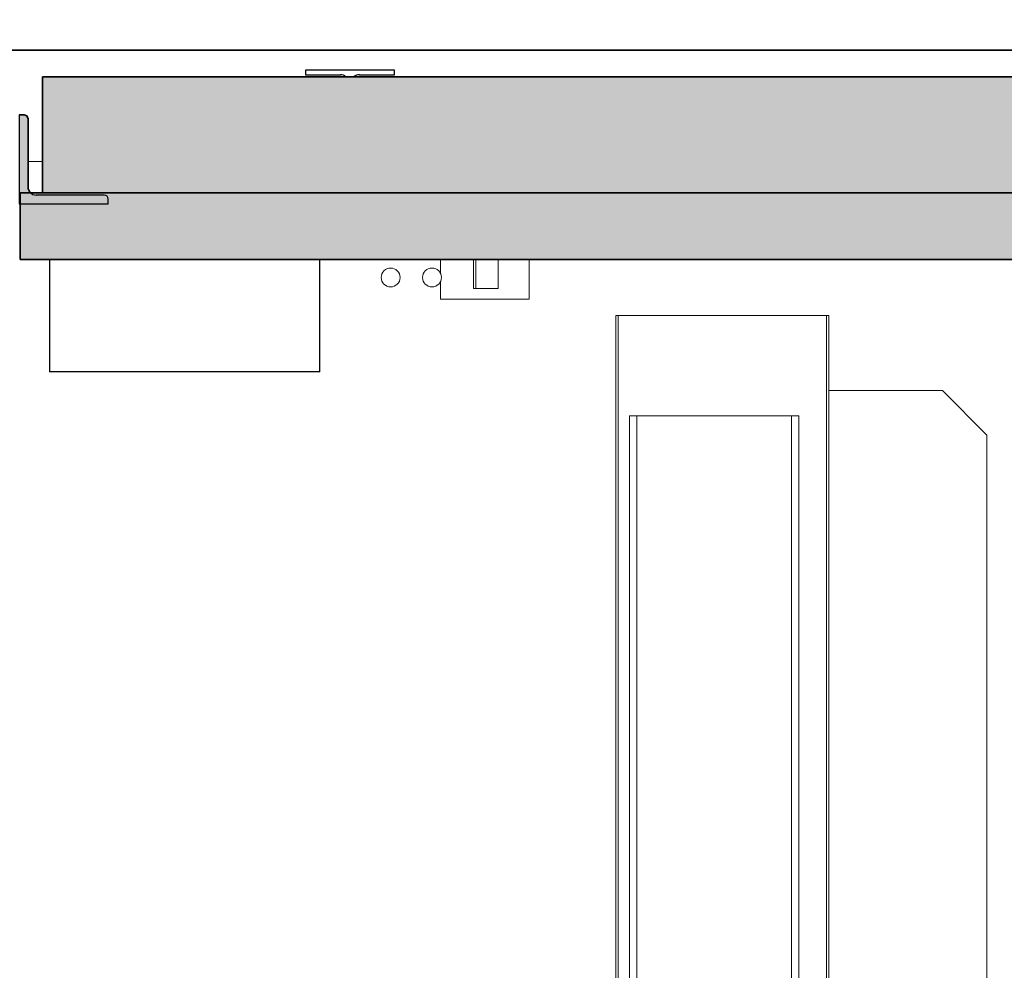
# Model space of a CAD drawing. Header units: millimetres. Extents: x 61846 to 198573, y 13020 to 52988.
# Tile 223 of 240: x 187697 to 189906, y 22546 to 24678. Entities that reach past the tile are written whole.
import ezdxf

# ---------------------------------------------------------------- set-up
doc = ezdxf.new("R2010")
doc.units = ezdxf.units.MM
for name, color, linetype, lineweight in [('A-FLOR', 192, 'Continuous', 50), ('A-GENM', 13, 'Continuous', 18), ('A-ROOF', 132, 'Continuous', 35), ('A-WALL', 113, 'Continuous', 25), ('M-EQPM', 50, 'Continuous', 35), ('P-PIPE', 3, 'Continuous', 18), ('S-BEAM', 12, 'Continuous', 35)]:
    doc.layers.add(name, color=color, linetype=linetype, lineweight=lineweight)

# ---------------------------------------------------------------- blocks, each defined once
blk = doc.blocks.new('NLRS_64_DD_UN_raam 1-voudig_gen_ISR_NLRS_64_DD_UN_data_1v hor_opbouw_DNL_Wifi_4406623 - NLRS_64_DD_UN_raam 1-voudig_gen_ISR_NLRS_64_DD_UN_data_1v hor_opbouw_DNL_Wifi_4406623-606252-GZ lierenkamer 4')
at = {"layer": 'A-GENM', "color": 7, "lineweight": 9}
for p, q in [((-47282.1, 24075), (-47282.1, 24140)), ((-47277.1, 24075), (-47277.1, 24140)), ((-47277.1, 24140), (-47277.1, 24075)), ((-47227.1, 24140), (-47227.1, 24075)), ((-47282.1, 24075), (-47277.1, 24075)), ((-47227.1, 24075), (-47277.1, 24075))]:
    blk.add_line(p, q, dxfattribs=at)
blk = doc.blocks.new('NLRS_64_COM_LB_luidspreker inbouw_gen_ISR_NLRS_64_Ontruimingsluidspreker_6894272 - NLRS_64_COM_LB_luidspreker inbouw_gen_ISR_NLRS_64_Ontruimingsluidspreker_6894272-612426-GZ lierenkamer 4')
at = {"layer": 'A-GENM', "color": 7, "lineweight": 9}
for p, q in [((-47356.2, 24140), (-47356.2, 24108.1)), ((-47157.2, 24051), (-47157.2, 24140)), ((-47356.2, 24091.9), (-47356.2, 24051)), ((-47256.7, 24051), (-47356.2, 24051)), ((-47157.2, 24051), (-47256.7, 24051))]:
    blk.add_line(p, q, dxfattribs=at)
blk = doc.blocks.new('DNL_50_generieke_componenten_W_TYPE_FCU wandmodel_7028170 - DNL_50_generieke_componenten_W_TYPE_FCU wandmodel_7028170-613109-GZ lierenkamer 4')
at = {"layer": 'M-EQPM', "color": 250, "lineweight": 25}
for p, q in [((-48234, 24140), (-48234, 23888)), ((-48234, 24140), (-48234, 23888)), ((-47627, 23888), (-47627, 24140)), ((-47627, 23888), (-47627, 24140)), ((-47627, 23888), (-48234, 23888)), ((-47627, 23888), (-48234, 23888))]:
    blk.add_line(p, q, dxfattribs=at)
blk = doc.blocks.new('Pipe Types_NLRS_55_PI_UN_Staal - gekoeldwater_DNL_7028498 - Pipe Types_NLRS_55_PI_UN_Staal - gekoeldwater_DNL_7028498-613196-GZ lierenkamer 4')
at = {"layer": 'P-PIPE', "color": 7, "lineweight": 9}
for start, end in [(0, 180), (180, 0)]:
    blk.add_arc((-47468.4, 24100), 21.2, start, end, dxfattribs=at)
blk = doc.blocks.new('Pipe Types_NLRS_55_PI_UN_Staal - gekoeldwater_DNL_7744046 - Pipe Types_NLRS_55_PI_UN_Staal - gekoeldwater_DNL_7744046-613802-GZ lierenkamer 4')
at = {"layer": 'P-PIPE', "color": 7, "lineweight": 9}
for start, end in [(0, 180), (180, 0)]:
    blk.add_arc((-47375.6, 24100), 21.2, start, end, dxfattribs=at)
blk = doc.blocks.new('TadP_A_INS_INSTALLATIES_rvt-6-GZ lierenkamer 4')
at = {"layer": 'A-GENM', "lineweight": 9}
for name in ['NLRS_64_COM_LB_luidspreker inbouw_gen_ISR_NLRS_64_Ontruimingsluidspreker_6894272 - NLRS_64_COM_LB_luidspreker inbouw_gen_ISR_NLRS_64_Ontruimingsluidspreker_6894272-612426-GZ lierenkamer 4', 'NLRS_64_DD_UN_raam 1-voudig_gen_ISR_NLRS_64_DD_UN_data_1v hor_opbouw_DNL_Wifi_4406623 - NLRS_64_DD_UN_raam 1-voudig_gen_ISR_NLRS_64_DD_UN_data_1v hor_opbouw_DNL_Wifi_4406623-606252-GZ lierenkamer 4']:
    blk.add_blockref(name, (0, 0), dxfattribs=at)
at = {"layer": 'M-EQPM', "lineweight": 9}
blk.add_blockref('DNL_50_generieke_componenten_W_TYPE_FCU wandmodel_7028170 - DNL_50_generieke_componenten_W_TYPE_FCU wandmodel_7028170-613109-GZ lierenkamer 4', (0, 0), dxfattribs=at)
at = {"layer": 'P-PIPE', "lineweight": 9}
for name in ['Pipe Types_NLRS_55_PI_UN_Staal - gekoeldwater_DNL_7028498 - Pipe Types_NLRS_55_PI_UN_Staal - gekoeldwater_DNL_7028498-613196-GZ lierenkamer 4', 'Pipe Types_NLRS_55_PI_UN_Staal - gekoeldwater_DNL_7744046 - Pipe Types_NLRS_55_PI_UN_Staal - gekoeldwater_DNL_7744046-613802-GZ lierenkamer 4']:
    blk.add_blockref(name, (0, 0), dxfattribs=at)
blk = doc.blocks.new('Basic Wall_28_PBT_WA_beton t_p_g__d_250_C30_37_2203250 - Basic Wall_28_PBT_WA_beton t_p_g__d_250_C30_37_2203250-313176-GZ lierenkamer 4')
at = {"layer": 'A-WALL', "color": 10, "lineweight": 18}
for p, q in [((-48282, 24360), (-48249.6, 24360)), ((-48249.6, 24360), (-48282, 24360))]:
    blk.add_line(p, q, dxfattribs=at)
blk = doc.blocks.new('Basic Wall_28_PBT_WA_beton t_p_g__d_250_C30_37_2203250 - Basic Wall_28_PBT_WA_beton t_p_g__d_250_C30_37_2203250-313180-GZ lierenkamer 4')
blk.add_blockref('Basic Wall_28_PBT_WA_beton t_p_g__d_250_C30_37_2203250 - Basic Wall_28_PBT_WA_beton t_p_g__d_250_C30_37_2203250-313176-GZ lierenkamer 4', (0, 0))
blk = doc.blocks.new('Floor_28_PBT_FL_druklaag_d_60 __320__C30_37_2599623 - Floor_28_PBT_FL_druklaag_d_60 __320__C30_37_2599623-313883-GZ lierenkamer 4')
at = {"layer": 'A-FLOR', "color": 90, "lineweight": 35}
for p, q in [((-44418.8, 24610), (-48552, 24610)), ((-48249.6, 24550), (-46688.2, 24550)), ((-48249.6, 24290), (-48249.6, 24550)), ((-46688.2, 24550), (-45305, 24550)), ((-48302, 24465), (-48291, 24465)), ((-48291, 24465), (-48284.6, 24462.4)), ((-48284.6, 24462.4), (-48282, 24456)), ((-48282, 24456), (-48282, 24303)), ((-48282, 24303), (-48281.7, 24300.4)), ((-48281.7, 24300.4), (-48281.5, 24298.7)), ((-48281.5, 24298.7), (-48281.1, 24297.7)), ((-48281.1, 24297.7), (-48279.9, 24294.6)), ((-48279.9, 24294.6), (-48279, 24293.1)), ((-48279, 24293.1), (-48277.1, 24290.8)), ((-48277.1, 24290.8), (-48276.4, 24290)), ((-48276.4, 24290), (-48274.3, 24290)), ((-48274.3, 24290), (-48265.7, 24290)), ((-48265.7, 24290), (-48261.5, 24290)), ((-48261.5, 24290), (-48249.6, 24290))]:
    blk.add_line(p, q, dxfattribs=at)
blk = doc.blocks.new('Floor_28_PBT_FL_druklaag_d_60 __320__C30_37_2599623 - Floor_28_PBT_FL_druklaag_d_60 __320__C30_37_2599623-313887-GZ lierenkamer 4')
blk.add_blockref('Floor_28_PBT_FL_druklaag_d_60 __320__C30_37_2599623 - Floor_28_PBT_FL_druklaag_d_60 __320__C30_37_2599623-313883-GZ lierenkamer 4', (0, 0))
blk = doc.blocks.new('Floor_28_PBT_FL_kanaalplaat_d_260_2643893 - Floor_28_PBT_FL_kanaalplaat_d_260_2643893-313922-GZ lierenkamer 4')
at = {"layer": 'A-FLOR', "lineweight": 35}
h = blk.add_hatch(color=215, dxfattribs=at)
h.paths.add_polyline_path([(-48249.6, 24290), (-45305, 24290), (-45305, 24550), (-48249.6, 24550), (-48249.6, 24348.1)])
h.paths.add_polyline_path([(-44418.8, 24290), (-44418.8, 24550), (-44965, 24550), (-44965, 24290), (-44802.6, 24290)])
at = {"layer": 'A-FLOR', "color": 90, "lineweight": 35}
for p, q in [((-45305, 24550), (-48249.6, 24550)), ((-48249.6, 24550), (-48249.6, 24290)), ((-45305, 24422.8), (-45305, 24550)), ((-45299.4, 24550), (-45305, 24550)), ((-45285, 24537.2), (-45299.4, 24550)), ((-45299.4, 24550), (-45285, 24550)), ((-44985, 24550), (-44965, 24550)), ((-44418.8, 24550), (-44965, 24550)), ((-44965, 24550), (-44965, 24423.9)), ((-45140.5, 24408.4), (-45278.1, 24531)), ((-45305, 24290), (-45305, 24422.8)), ((-44965, 24423.9), (-44965, 24290)), ((-45055.9, 24333), (-45129.5, 24398.6)), ((-48249.6, 24290), (-45305, 24290)), ((-45007.6, 24290), (-45015, 24296.6)), ((-44965, 24290), (-44418.8, 24290))]:
    blk.add_line(p, q, dxfattribs=at)
blk = doc.blocks.new('Floor_28_PBT_FL_kanaalplaat_d_260_2643893 - Floor_28_PBT_FL_kanaalplaat_d_260_2643893-313926-GZ lierenkamer 4')
blk.add_blockref('Floor_28_PBT_FL_kanaalplaat_d_260_2643893 - Floor_28_PBT_FL_kanaalplaat_d_260_2643893-313922-GZ lierenkamer 4', (0, 0))
blk = doc.blocks.new('28_PBT_SF_staal_H-profiel_S355_HE200A 2374703 - 28_PBT_SF_staal_H-profiel_S355_HE200A 2374703-348172-GZ lierenkamer 4')
at = {"layer": 'S-BEAM', "color": 250, "lineweight": 25}
for p, q in [((-47459.7, 24565), (-47659.7, 24565)), ((-47659.7, 24565), (-47659.7, 24555)), ((-47659.7, 24555), (-47581, 24555)), ((-47538.5, 24555), (-47459.7, 24555)), ((-47459.7, 24555), (-47459.7, 24565))]:
    blk.add_line(p, q, dxfattribs=at)
for centre, start, end in [((-47581, 24537), 46.4267, 90), ((-47538.5, 24537), 90, 133.5733)]:
    blk.add_arc(centre, 18, start, end, dxfattribs=at)
blk = doc.blocks.new('28_PBT_SF_staal_L-profiel_S355_L200x200x20 1248202 - 28_PBT_SF_staal_L-profiel_S355_L200x200x20 1248202-333637-GZ lierenkamer 4')
at = {"layer": 'S-BEAM', "lineweight": 25}
blk.add_hatch(color=5, dxfattribs=at).paths.add_polyline_path([(-48302, 24265), (-48102, 24265), (-48102, 24276), (-48104.6, 24282.4), (-48111, 24285), (-48264, 24285), (-48276.7, 24290.3), (-48282, 24303), (-48282, 24456), (-48284.6, 24462.4), (-48291, 24465), (-48302, 24465), (-48302, 24348.1)])
at = {"layer": 'S-BEAM', "color": 250, "lineweight": 25}
for p, q in [((-48291, 24465), (-48302, 24465)), ((-48302, 24465), (-48302, 24265)), ((-48282, 24303), (-48282, 24456)), ((-48111, 24285), (-48264, 24285)), ((-48302, 24265), (-48102, 24265)), ((-48102, 24265), (-48102, 24276))]:
    blk.add_line(p, q, dxfattribs=at)
for centre, radius, start, end in [((-48291, 24456), 9, 0, 90), ((-48264, 24303), 18, 180, 270), ((-48111, 24276), 9, 0, 90)]:
    blk.add_arc(centre, radius, start, end, dxfattribs=at)
blk = doc.blocks.new('TadP_A_CON_CONSTRUCTIE_rvt-6-GZ lierenkamer 4')
at = {"layer": 'A-FLOR', "color": 10, "lineweight": 18}
for name in ['Floor_28_PBT_FL_druklaag_d_60 __320__C30_37_2599623 - Floor_28_PBT_FL_druklaag_d_60 __320__C30_37_2599623-313887-GZ lierenkamer 4', 'Floor_28_PBT_FL_kanaalplaat_d_260_2643893 - Floor_28_PBT_FL_kanaalplaat_d_260_2643893-313926-GZ lierenkamer 4']:
    blk.add_blockref(name, (0, 0), dxfattribs=at)
at = {"layer": 'A-WALL', "color": 10, "lineweight": 18}
blk.add_blockref('Basic Wall_28_PBT_WA_beton t_p_g__d_250_C30_37_2203250 - Basic Wall_28_PBT_WA_beton t_p_g__d_250_C30_37_2203250-313180-GZ lierenkamer 4', (0, 0), dxfattribs=at)
at = {"layer": 'S-BEAM', "color": 10, "lineweight": 18}
for name in ['28_PBT_SF_staal_H-profiel_S355_HE200A 2374703 - 28_PBT_SF_staal_H-profiel_S355_HE200A 2374703-348172-GZ lierenkamer 4', '28_PBT_SF_staal_L-profiel_S355_L200x200x20 1248202 - 28_PBT_SF_staal_L-profiel_S355_L200x200x20 1248202-333637-GZ lierenkamer 4']:
    blk.add_blockref(name, (0, 0), dxfattribs=at)
blk = doc.blocks.new('_NOAHH_Vloer_Vloer-x 2891927 - _NOAHH_Vloer_Vloer-x 2891927-165538-GZ lierenkamer 4')
at = {"layer": 'A-FLOR', "lineweight": 35}
blk.add_hatch(color=254, dxfattribs=at).paths.add_polyline_path([(-44418.8, 24140), (-44418.8, 24290), (-48299.6, 24290), (-48299.6, 24140), (-44802.6, 24140)])
at = {"layer": 'A-FLOR', "color": 90, "lineweight": 35}
for p, q in [((-44418.8, 24290), (-48299.6, 24290)), ((-48299.6, 24290), (-48299.6, 24140)), ((-48299.6, 24140), (-44418.8, 24140))]:
    blk.add_line(p, q, dxfattribs=at)
blk = doc.blocks.new('27_NOAHH_Dak_Dak-x 2914359 - 27_NOAHH_Dak_Dak-x 2914359-167801-GZ lierenkamer 4')
at = {"layer": 'A-ROOF', "color": 250, "lineweight": 25}
for p, q in [((-45360, 24910), (-48752, 24910)), ((-48752, 24910), (-48752, 24610)), ((-45360, 24610), (-45360, 24910)), ((-48752, 24610), (-45360, 24610))]:
    blk.add_line(p, q, dxfattribs=at)
blk = doc.blocks.new('TadP_A_BWK_BOUWKUNDE_rvt-6-GZ lierenkamer 4')
at = {"layer": 'A-FLOR', "color": 250, "lineweight": 25}
blk.add_blockref('_NOAHH_Vloer_Vloer-x 2891927 - _NOAHH_Vloer_Vloer-x 2891927-165538-GZ lierenkamer 4', (0, 0), dxfattribs=at)
at = {"layer": 'A-ROOF', "color": 250, "lineweight": 25}
blk.add_blockref('27_NOAHH_Dak_Dak-x 2914359 - 27_NOAHH_Dak_Dak-x 2914359-167801-GZ lierenkamer 4', (0, 0), dxfattribs=at)
blk = doc.blocks.new('Decorlier staande trommel - Decorlier staande trommel-859245-GZ lierenkamer 4')
at = {"layer": 'A-GENM'}
for p, q in [((-46958.1, 24014.5), (-46490.1, 24014.5)), ((-46230.1, 23846.5), (-46485, 23846.5)), ((-46130.2, 23746.5), (-46230.1, 23846.5)), ((-46130.2, 21795), (-46130.2, 23746.5))]:
    blk.add_line(p, q, dxfattribs=at)
blk = doc.blocks.new('Decorlier staande trommel - Decorlier staande trommel-V221-GZ lierenkamer 4')
at = {"layer": 'A-GENM'}
for p, q in [((-46958.1, 24014.5), (-46963.1, 24014.5)), ((-46963.1, 24014.5), (-46963.1, 22219.5)), ((-46958.1, 22219.5), (-46958.1, 24014.5)), ((-46485, 24014.5), (-46490.1, 24014.5)), ((-46490.1, 24014.5), (-46490.1, 22219.5)), ((-46485, 22219.5), (-46485, 24014.5)), ((-46932.6, 23789.7), (-46932.6, 22243.5)), ((-46932.6, 23789.7), (-46916.1, 23789.7)), ((-46569.2, 23789.7), (-46916.1, 23789.7)), ((-46916.1, 23789.7), (-46916.1, 22243.5)), ((-46569.2, 22243.5), (-46569.2, 23789.7)), ((-46569.2, 23789.7), (-46552.7, 23789.7)), ((-46552.6, 22243.5), (-46552.6, 23789.7))]:
    blk.add_line(p, q, dxfattribs=at)

msp = doc.modelspace()

# ---------------------------------------------------------------- block references
at = {"color": 210, "lineweight": 5}
for name in ['TadP_A_BWK_BOUWKUNDE_rvt-6-GZ lierenkamer 4', 'TadP_A_INS_INSTALLATIES_rvt-6-GZ lierenkamer 4', 'TadP_A_CON_CONSTRUCTIE_rvt-6-GZ lierenkamer 4']:
    msp.add_blockref(name, (235997.8, 0), dxfattribs=at)
at = {"layer": 'A-GENM'}
for name in ['Decorlier staande trommel - Decorlier staande trommel-859245-GZ lierenkamer 4', 'Decorlier staande trommel - Decorlier staande trommel-V221-GZ lierenkamer 4']:
    msp.add_blockref(name, (235997.8, 0), dxfattribs=at)

doc.saveas('drawing.dxf')
